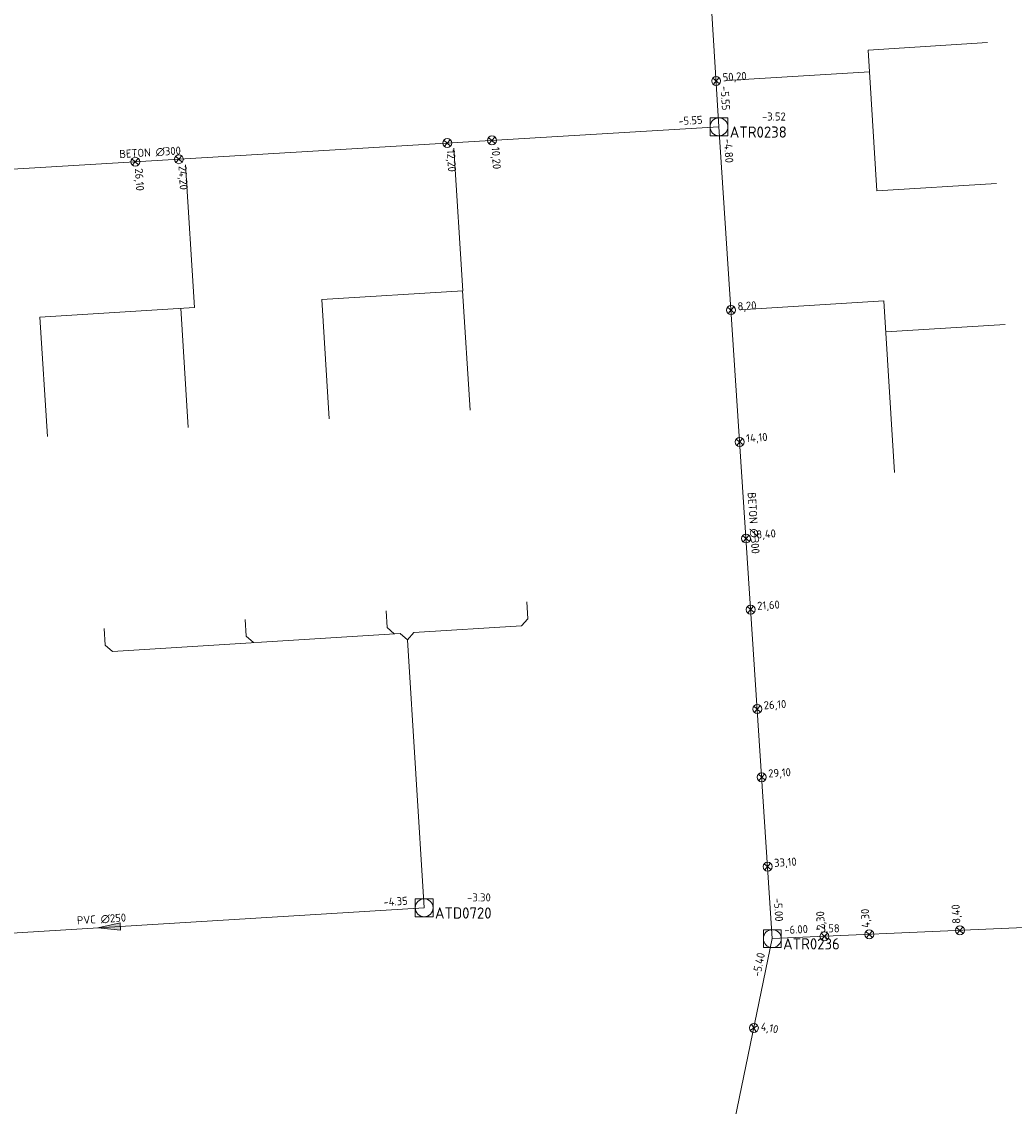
# Model space of a CAD drawing. Header units: metres. Extents: x 162232 to 162755, y 502539 to 502988.
# Tile 43 of 64: x 162595 to 162639, y 502707 to 502756. Entities that reach past the tile are written whole.
import ezdxf

# ---------------------------------------------------------------- set-up
doc = ezdxf.new("R2010")
doc.units = ezdxf.units.M
doc.header["$LTSCALE"] = 0.001
for name, color, linetype, lineweight in [('B-WE-RI-HWA_BOB-T18', 150, 'Continuous', 0), ('B-WE-RI-HWA_HUISAANSLUITING_PVC_125-G', 150, 'Continuous', 13), ('B-WE-RI-HWA_HULPSTUK_INLAAT-S', 150, 'Continuous', 13), ('B-WE-RI-HWA_HULPSTUK_INLAAT-T18', 150, 'Continuous', 0), ('B-WE-RI-HWA_MATERIAAL-T18', 150, 'Continuous', 0), ('B-WE-RI-HWA_PUTDEKSELHOOGTE-T18', 150, 'Continuous', 0), ('B-WE-RI-HWA_PUTNUMMER-T25', 150, 'Continuous', 0), ('B-WE-RI-HWA_RIOOLPUT_INSPECTIEPUT-S', 150, 'Continuous', 13), ('B-WE-RI-HWA_TRANSPORTLEIDING_BETON_300-G', 150, 'Continuous', 13), ('B-WE-RI-HWA_TRANSPORTLEIDING_BETON_400-G', 150, 'Continuous', 13), ('B-WE-RI-VWA_BOB-T18', 20, 'Continuous', 0), ('B-WE-RI-VWA_HUISAANSLUITING_PVC_125-G', 20, 'Continuous', 13), ('B-WE-RI-VWA_HUISAANSLUITING_PVC_160-G', 20, 'Continuous', 13), ('B-WE-RI-VWA_MATERIAAL-T18', 20, 'Continuous', 0), ('B-WE-RI-VWA_PUTDEKSELHOOGTE-T18', 20, 'Continuous', 0), ('B-WE-RI-VWA_PUTNUMMER-T25', 20, 'Continuous', 0), ('B-WE-RI-VWA_RIOOLPUT_INSPECTIEPUT-S', 20, 'Continuous', 13), ('B-WE-RI-VWA_STROOMRICHTING-S', 20, 'Continuous', 13), ('B-WE-RI-VWA_TRANSPORTLEIDING_PVC_250-G', 20, 'Continuous', 13), ('Default', 7, 'Continuous', 0)]:
    doc.layers.add(name, color=color, linetype=linetype, lineweight=lineweight)
doc.styles.add('NLCS-ISO', font='NLCS-ISO.ttf')

# ---------------------------------------------------------------- blocks, each defined once
blk = doc.blocks.new('SRI-STROOMRICHTING-SO')
at = {"layer": 'Default', "linetype": 'Continuous'}
blk.add_hatch(color=256, dxfattribs=at).paths.add_polyline_path([(-0.0025, 0.00083), (-0.0025, -0.00083), (0.0025, 0)])
at = {"flags": 128}
blk.add_lwpolyline([(0.0025, 0), (-0.0025, -0.00083), (-0.0025, 0.00083), (0.0025, 0)], dxfattribs=at)
blk = doc.blocks.new('B-SRI-PUT_VWA-SO')
at = {"flags": 128}
for points in [[(-0.002, 0.002), (0.002, 0.002), (0.002, -0.002), (-0.002, -0.002), (-0.002, 0.002)], [(0.002, -0.002), (0.002, 0.002), (-0.002, 0.002), (-0.002, -0.002), (0.002, -0.002)]]:
    blk.add_lwpolyline(points, dxfattribs=at)
blk.add_circle((0, 0), 0.002)
blk = doc.blocks.new('B-SRI-PUT_HWA-SO')
at = {"flags": 128}
blk.add_lwpolyline([(-0.002, -0.002), (0.002, -0.002), (0.002, 0.002), (-0.002, 0.002), (-0.002, -0.002)], dxfattribs=at)
blk.add_circle((0, 0), 0.002)
blk = doc.blocks.new('SRI-HULP_INLAAT-SO')
for p, q in [((-0.00071, 0.00071), (0.00071, -0.00071)), ((-0.00071, -0.00071), (0.00071, 0.00071))]:
    blk.add_line(p, q)
blk.add_circle((0, 0), 0.001)

msp = doc.modelspace()

# ---------------------------------------------------------------- linework, layer by layer
at = {"layer": 'B-WE-RI-HWA_HUISAANSLUITING_PVC_125-G', "flags": 128}
for points in [[(162632.6, 502754.572), (162637.929, 502754.905)], [(162632.6, 502754.572), (162632.992, 502748.284)], [(162632.66, 502753.609), (162626.289, 502753.211)], [(162614.506, 502743.832), (162614.109, 502750.2)], [(162602.529, 502743.085), (162602.132, 502749.457)], [(162632.992, 502748.284), (162638.321, 502748.617)], [(162608.209, 502743.44), (162614.506, 502743.832)], [(162614.498, 502743.83), (162614.83, 502738.502)], [(162608.209, 502743.44), (162608.541, 502738.11)], [(162633.299, 502743.375), (162626.874, 502742.974)], [(162633.299, 502743.375), (162633.778, 502735.709)], [(162595.634, 502742.655), (162602.529, 502743.085)], [(162601.922, 502743.047), (162602.254, 502737.719)], [(162595.634, 502742.655), (162595.966, 502737.326)], [(162633.385, 502741.996), (162638.714, 502742.329)]]:
    msp.add_lwpolyline(points, dxfattribs=at)
at = {"layer": 'B-WE-RI-HWA_TRANSPORTLEIDING_BETON_300-G', "flags": 128}
for points in [[(162622.72, 502803.268), (162625.94, 502751.147)], [(162625.94, 502751.147), (162576.021, 502748.154)], [(162625.94, 502751.147), (162628.321, 502714.904)], [(162628.321, 502714.904), (162622.447, 502686.481)]]:
    msp.add_lwpolyline(points, dxfattribs=at)
at = {"layer": 'B-WE-RI-HWA_TRANSPORTLEIDING_BETON_400-G', "flags": 128}
msp.add_lwpolyline([(162628.321, 502714.904), (162676, 502717)], dxfattribs=at)
at = {"layer": 'B-WE-RI-VWA_HUISAANSLUITING_PVC_125-G', "flags": 128}
for points in [[(162617.414, 502729.184), (162617.367, 502729.933)], [(162611.126, 502728.792), (162611.079, 502729.541)], [(162598.551, 502728.008), (162598.504, 502728.757)], [(162604.84, 502728.4), (162604.793, 502729.149)], [(162611.126, 502728.792), (162611.444, 502728.511)], [(162612.317, 502728.566), (162617.133, 502728.866)], [(162617.133, 502728.866), (162617.414, 502729.184)], [(162598.869, 502727.727), (162611.718, 502728.528)], [(162605.158, 502728.119), (162604.84, 502728.4)], [(162611.718, 502728.528), (162612.036, 502728.248)], [(162612.036, 502728.248), (162612.317, 502728.566)], [(162598.869, 502727.727), (162598.551, 502728.008)]]:
    msp.add_lwpolyline(points, dxfattribs=at)
at = {"layer": 'B-WE-RI-VWA_HUISAANSLUITING_PVC_160-G', "flags": 128}
msp.add_lwpolyline([(162612.036, 502728.248), (162612.782, 502716.282)], dxfattribs=at)
at = {"layer": 'B-WE-RI-VWA_TRANSPORTLEIDING_PVC_250-G', "flags": 128}
msp.add_lwpolyline([(162612.782, 502716.282), (162584.663, 502714.555)], dxfattribs=at)

# ---------------------------------------------------------------- block references
at = {"layer": 'B-WE-RI-HWA_HULPSTUK_INLAAT-S', "linetype": 'Continuous', "lineweight": 0, "xscale": 200, "yscale": 200}
for p, rotation in [((162625.814, 502753.193), 273.53520135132), ((162613.812, 502750.42), 183.4311829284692), ((162615.808, 502750.54), 183.4311829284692), ((162599.887, 502749.585), 183.4311829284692), ((162601.833, 502749.702), 183.4311829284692), ((162626.478, 502742.965), 273.7586705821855), ((162626.864, 502737.077), 273.7586705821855), ((162627.148, 502732.767), 273.7586705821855), ((162627.356, 502729.593), 273.7586705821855), ((162627.648, 502725.153), 273.7586705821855), ((162627.848, 502722.11), 273.7586705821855), ((162628.11, 502718.118), 273.7586705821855), ((162630.649, 502715.006), 2.517139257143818), ((162632.647, 502715.094), 2.517139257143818), ((162636.693, 502715.272), 2.517139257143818), ((162627.497, 502710.915), 258.3234297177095)]:
    msp.add_blockref('SRI-HULP_INLAAT-SO', p, dxfattribs=dict(at, rotation=rotation))
at = {"layer": 'B-WE-RI-HWA_RIOOLPUT_INSPECTIEPUT-S', "linetype": 'Continuous', "lineweight": 0, "xscale": 200, "yscale": 200}
for p in [(162625.94, 502751.147), (162628.321, 502714.904)]:
    msp.add_blockref('B-SRI-PUT_HWA-SO', p, dxfattribs=at)
at = {"layer": 'B-WE-RI-VWA_RIOOLPUT_INSPECTIEPUT-S', "linetype": 'Continuous', "lineweight": 0, "xscale": 200, "yscale": 200}
msp.add_blockref('B-SRI-PUT_VWA-SO', (162612.782, 502716.282), dxfattribs=at)
at = {"layer": 'B-WE-RI-VWA_STROOMRICHTING-S', "linetype": 'Continuous', "lineweight": 0, "xscale": 200, "yscale": 200, "rotation": 183.5145515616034}
msp.add_blockref('SRI-STROOMRICHTING-SO', (162598.723, 502715.419), dxfattribs=at)

# ---------------------------------------------------------------- texts
at = {"layer": 'B-WE-RI-HWA_BOB-T18', "linetype": 'Continuous', "lineweight": 0, "char_height": 0.36, "attachment_point": 7, "line_spacing_factor": 0.8, "style": 'NLCS-ISO'}
for s, insert, rotation in [('{\\C256;-5.55}', (162626.01, 502752.955), 273.5352), ('{\\C256;-5.55}', (162624.132, 502751.22), 3.4312), ('{\\C256;-4.80}', (162626.157, 502750.61), 273.7587), ('{\\C256;-5.00}', (162628.384, 502716.712), 273.7587), ('{\\C256;-6.00}', (162628.863, 502715.109), 2.5171), ('{\\C256;-5.40}', (162627.779, 502713.178), 78.3234)]:
    msp.add_mtext(s, dxfattribs=dict(at, insert=insert, rotation=rotation))
at = {"layer": 'B-WE-RI-HWA_HULPSTUK_INLAAT-T18', "linetype": 'Continuous', "lineweight": 0, "char_height": 0.36, "attachment_point": 7, "line_spacing_factor": 0.8, "style": 'NLCS-ISO'}
for s, insert, rotation in [('{\\C256;50,20}', (162626.12, 502753.093), 3.5352), ('{\\C256;12,20}', (162613.711, 502750.113), 273.4312), ('{\\C256;10,20}', (162615.708, 502750.233), 273.4312), ('{\\C256;26,10}', (162599.786, 502749.278), 273.4312), ('{\\C256;24,20}', (162601.733, 502749.395), 273.4312), ('{\\C256;8,20}', (162626.785, 502742.866), 3.7587), ('{\\C256;14,10}', (162627.171, 502736.978), 3.7587), ('{\\C256;18,40}', (162627.455, 502732.668), 3.7587), ('{\\C256;21,60}', (162627.663, 502729.495), 3.7587), ('{\\C256;26,10}', (162627.955, 502725.054), 3.7587), ('{\\C256;29,10}', (162628.155, 502722.011), 3.7587), ('{\\C256;33,10}', (162628.417, 502718.019), 3.7587), ('{\\C256;2,30}', (162630.754, 502715.311), 92.5171), ('{\\C256;4,30}', (162632.752, 502715.399), 92.5171), ('{\\C256;8,40}', (162636.798, 502715.577), 92.5171), ('{\\C256;4,10}', (162627.766, 502710.738), 348.3234)]:
    msp.add_mtext(s, dxfattribs=dict(at, insert=insert, rotation=rotation))
at = {"layer": 'B-WE-RI-HWA_MATERIAAL-T18', "linetype": 'Continuous', "lineweight": 0, "char_height": 0.36, "attachment_point": 8, "line_spacing_factor": 0.8, "style": 'NLCS-ISO'}
for insert, rotation in [((162600.562, 502749.807), 3.4312), ((162627.285, 502733.445), 273.7587)]:
    msp.add_mtext('{\\C256;BETON ∅300}', dxfattribs=dict(at, insert=insert, rotation=rotation))
at = {"layer": 'B-WE-RI-HWA_PUTDEKSELHOOGTE-T18', "linetype": 'Continuous', "lineweight": 0, "char_height": 0.36, "attachment_point": 7, "line_spacing_factor": 0.8, "style": 'NLCS-ISO'}
for s, insert in [('{\\C256;-3.52}', (162627.86, 502751.428)), ('{\\C256;-3.58}', (162630.241, 502715.185))]:
    msp.add_mtext(s, dxfattribs=dict(at, insert=insert))
at = {"layer": 'B-WE-RI-HWA_PUTNUMMER-T25', "linetype": 'Continuous', "lineweight": 0, "char_height": 0.5, "attachment_point": 7, "line_spacing_factor": 0.8, "style": 'NLCS-ISO'}
for s, insert in [('{\\C256;ATR0238}', (162626.42, 502750.662)), ('{\\C256;ATR0236}', (162628.801, 502714.419))]:
    msp.add_mtext(s, dxfattribs=dict(at, insert=insert))
at = {"layer": 'B-WE-RI-VWA_BOB-T18', "linetype": 'Continuous', "lineweight": 0, "insert": (162610.974, 502716.353), "char_height": 0.36, "attachment_point": 7, "rotation": 3.5146, "line_spacing_factor": 0.8, "style": 'NLCS-ISO'}
msp.add_mtext('{\\C256;-4.35}', dxfattribs=at)
at = {"layer": 'B-WE-RI-VWA_MATERIAAL-T18', "linetype": 'Continuous', "lineweight": 0, "insert": (162598.393, 502715.58), "char_height": 0.36, "attachment_point": 8, "rotation": 3.5146, "line_spacing_factor": 0.8, "style": 'NLCS-ISO'}
msp.add_mtext('{\\C256;PVC ∅250}', dxfattribs=at)
at = {"layer": 'B-WE-RI-VWA_PUTDEKSELHOOGTE-T18', "linetype": 'Continuous', "lineweight": 0, "insert": (162614.702, 502716.563), "char_height": 0.36, "attachment_point": 7, "line_spacing_factor": 0.8, "style": 'NLCS-ISO'}
msp.add_mtext('{\\C256;-3.30}', dxfattribs=at)
at = {"layer": 'B-WE-RI-VWA_PUTNUMMER-T25', "linetype": 'Continuous', "lineweight": 0, "insert": (162613.262, 502715.797), "char_height": 0.5, "attachment_point": 7, "line_spacing_factor": 0.8, "style": 'NLCS-ISO'}
msp.add_mtext('{\\C256;ATD0720}', dxfattribs=at)

doc.saveas('drawing.dxf')
